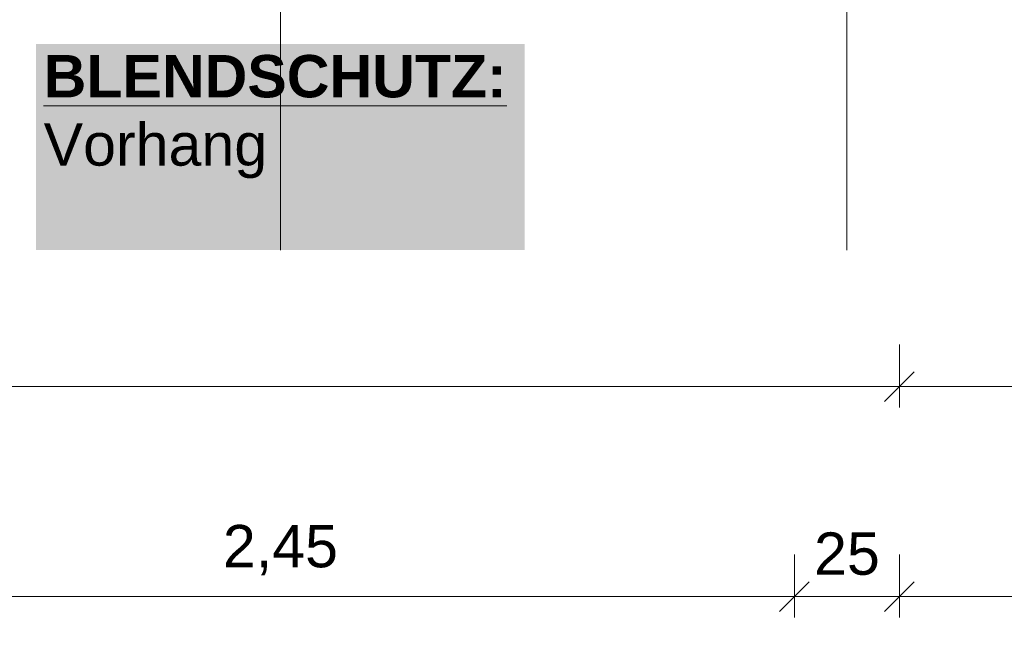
# Model space of a CAD drawing. Header units: metres. Extents: x -49 to 152, y -127 to 99.
# Tile 92 of 177: x -4.67 to -2.32, y -23.88 to -22.4. Entities that reach past the tile are written whole.
import ezdxf

# ---------------------------------------------------------------- set-up
doc = ezdxf.new("R2010")
doc.units = ezdxf.units.M
doc.header["$PDMODE"] = 1
doc.header["$PDSIZE"] = -2
doc.linetypes.add('Raster 01', pattern=[2, 1, -1])
doc.layers.get('0').update_dxf_attribs({"lineweight": 25})
for name, color, linetype, lineweight in [('030_Sonnenschutzarbeiten-BLENDSCHUTZ  Beschriftung', 7, 'Continuous', 5), ('_1.35m (3D)', 7, 'Continuous', 9), ('_OG 3 (2D)', 7, 'Continuous', 9), ('_OG 3 - DS (2D)', 7, 'Continuous', 9), ('Bemaßung-Bemaßung', 7, 'Continuous', 9)]:
    doc.layers.add(name, color=color, linetype=linetype, lineweight=lineweight)
doc.layers.add('AV1-Raster', color=7, linetype='Raster 01', lineweight=9, true_color=0xa6a6a6)
doc.layers.get('0').freeze()
doc.styles.add('Arial', font='arial.ttf')
doc.styles.add('Arial (bold)', font='arialbd.ttf')
doc.dimstyles.new('COE 50', dxfattribs={"dimtxt": 100.872396, "dimasz": 0.001414, "dimexe": 0.001, "dimexo": 0.01, "dimgap": 0.001, "dimtad": 1, "dimdec": 3, "dimtxsty": 'Arial', "dimblk": 'VW_SLASH-3', "dimblk1": 'VW_SLASH-3', "dimblk2": 'VW_SLASH-3', "dimcen": 0, "dimadec": 3, "dimazin": 0, "dimtfac": 0.8, "dimtdec": 3, "dimtix": 1, "dimtmove": 0, "dimatfit": 0, "dimldrblk": 'VW_SLASH-2', "dimfxl": 0.002, "dimfxlon": 1, "dimfrac": 2, "dimtolj": 1, "dimarcsym": 0})

# ---------------------------------------------------------------- blocks, each defined once
blk = doc.blocks.new('Group-4')
at = {"layer": 'AV1-Raster'}
for p, q in [((-4.05, -22.95), (-4.05, 1.35)), ((-2.7, -22.95), (-2.7, 1.35))]:
    blk.add_line(p, q, dxfattribs=at)
blk = doc.blocks.new('1.35m (3D)')
at = {"layer": 'AV1-Raster', "color": 7}
blk.add_blockref('Group-4', (0, 0), dxfattribs=at)
blk = doc.blocks.new('Group-52')
at = {"layer": '030_Sonnenschutzarbeiten-BLENDSCHUTZ  Beschriftung', "color": 6, "linetype": 'Continuous', "transparency": 33554559}
blk.add_solid([(-3.4677, -22.4589), (-4.6323, -22.4589), (-3.4677, -22.95), (-4.6323, -22.95)], dxfattribs=at)
at = {"layer": '030_Sonnenschutzarbeiten-BLENDSCHUTZ  Beschriftung', "insert": (-4.6142, -22.4854), "char_height": 0.100872, "attachment_point": 1, "line_spacing_factor": 0.967016, "style": 'Arial (bold)'}
blk.add_mtext('{\\LBLENDSCHUTZ:}{\\fArial|b0|i0|c0|p0;\\l\\PVorhang}', dxfattribs=at)
blk = doc.blocks.new('OG 3 - DS (2D)')
at = {"layer": '030_Sonnenschutzarbeiten-BLENDSCHUTZ  Beschriftung', "color": 7}
blk.add_blockref('Group-52', (0, 0), dxfattribs=at)
blk = doc.blocks.new('VW_SLASH-3')
at = {"color": 0, "linetype": 'ByBlock', "lineweight": -2, "transparency": 16777216}
blk.add_line((0, 0), (-1, 0), dxfattribs=at)
at = {"color": 0, "linetype": 'Continuous', "lineweight": 15, "transparency": 16777216, "flags": 128}
blk.add_lwpolyline([(0.5, 0.5), (-0.5, -0.5)], dxfattribs=at)
blk = doc.blocks.new('*D459')
at = {"layer": 'Bemaßung-Bemaßung', "color": 0, "linetype": 'Continuous', "lineweight": -2}
for p, q in [((-2.625, -24.175), (-2.625, -24.325)), ((-1.425, -24.175), (-1.425, -24.325)), ((-2.5543, -24.275), (-1.4957, -24.275))]:
    blk.add_line(p, q, dxfattribs=at)
at = {"layer": 'Defpoints', "color": 0}
for p in [(-2.625, -22.275), (-1.425, -22.275), (-1.425, -24.275)]:
    blk.add_point(p, dxfattribs=at)
at = {"layer": 'Bemaßung-Bemaßung', "color": 0, "lineweight": -2, "xscale": 0.070693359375, "yscale": 0.070693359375, "zscale": 0.070693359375, "rotation": 180}
blk.add_blockref('VW_SLASH-3', (-2.625, -24.275), dxfattribs=at)
at = {"layer": 'Bemaßung-Bemaßung', "color": 0, "lineweight": -2, "xscale": 0.070693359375, "yscale": 0.070693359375, "zscale": 0.070693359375}
blk.add_blockref('VW_SLASH-3', (-1.425, -24.275), dxfattribs=at)
at = {"layer": 'Bemaßung-Bemaßung', "color": 0, "insert": (-2.025, -24.1644), "char_height": 0.10087, "attachment_point": 5, "style": 'Arial'}
blk.add_mtext('\\A1;1,20', dxfattribs=at)
blk = doc.blocks.new('VW_SLASH-2')
at = {"color": 0, "linetype": 'ByBlock', "lineweight": -2, "transparency": 16777216}
blk.add_line((0, 0), (-1, 0), dxfattribs=at)
at = {"color": 0, "linetype": 'Continuous', "lineweight": 15, "transparency": 16777216, "flags": 128}
blk.add_lwpolyline([(0.5, 0.5), (-0.5, -0.5)], dxfattribs=at)
blk = doc.blocks.new('*D460')
at = {"layer": 'Bemaßung-Bemaßung', "color": 0, "linetype": 'Continuous', "lineweight": -2}
for p, q in [((-2.775, -24.175), (-2.775, -24.325)), ((-2.625, -24.175), (-2.625, -24.325)), ((-2.8457, -24.275), (-2.9164, -24.275)), ((-2.775, -24.275), (-2.625, -24.275)), ((-2.5543, -24.275), (-2.4836, -24.275))]:
    blk.add_line(p, q, dxfattribs=at)
at = {"layer": 'Defpoints', "color": 0}
for p in [(-2.775, -22.275), (-2.625, -22.275), (-2.625, -24.275)]:
    blk.add_point(p, dxfattribs=at)
at = {"layer": 'Bemaßung-Bemaßung', "color": 0, "lineweight": -2, "xscale": 0.070693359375, "yscale": 0.070693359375, "zscale": 0.070693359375}
blk.add_blockref('VW_SLASH-3', (-2.775, -24.275), dxfattribs=at)
at = {"layer": 'Bemaßung-Bemaßung', "color": 0, "lineweight": -2, "xscale": 0.070693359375, "yscale": 0.070693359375, "zscale": 0.070693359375, "rotation": 180}
blk.add_blockref('VW_SLASH-3', (-2.625, -24.275), dxfattribs=at)
at = {"layer": 'Bemaßung-Bemaßung', "color": 0, "insert": (-2.7, -24.5545), "char_height": 0.10087, "attachment_point": 5, "style": 'Arial'}
blk.add_mtext('\\A1;15', dxfattribs=at)
blk = doc.blocks.new('*D461')
at = {"layer": 'Bemaßung-Bemaßung', "color": 0, "linetype": 'Continuous', "lineweight": -2}
for p, q in [((-3.975, -24.175), (-3.975, -24.325)), ((-2.775, -24.175), (-2.775, -24.325)), ((-3.9043, -24.275), (-2.8457, -24.275))]:
    blk.add_line(p, q, dxfattribs=at)
at = {"layer": 'Defpoints', "color": 0}
for p in [(-3.975, -22.275), (-2.775, -22.275), (-2.775, -24.275)]:
    blk.add_point(p, dxfattribs=at)
at = {"layer": 'Bemaßung-Bemaßung', "color": 0, "lineweight": -2, "xscale": 0.070693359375, "yscale": 0.070693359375, "zscale": 0.070693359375, "rotation": 180}
blk.add_blockref('VW_SLASH-3', (-3.975, -24.275), dxfattribs=at)
at = {"layer": 'Bemaßung-Bemaßung', "color": 0, "lineweight": -2, "xscale": 0.070693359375, "yscale": 0.070693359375, "zscale": 0.070693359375}
blk.add_blockref('VW_SLASH-3', (-2.775, -24.275), dxfattribs=at)
at = {"layer": 'Bemaßung-Bemaßung', "color": 0, "insert": (-3.375, -24.1644), "char_height": 0.10087, "attachment_point": 5, "style": 'Arial'}
blk.add_mtext('\\A1;1,20', dxfattribs=at)
blk = doc.blocks.new('*D462')
at = {"layer": 'Bemaßung-Bemaßung', "color": 0, "linetype": 'Continuous', "lineweight": -2}
for p, q in [((-4.125, -24.175), (-4.125, -24.325)), ((-3.975, -24.175), (-3.975, -24.325)), ((-4.1957, -24.275), (-4.2664, -24.275)), ((-4.125, -24.275), (-3.975, -24.275)), ((-3.9043, -24.275), (-3.8336, -24.275))]:
    blk.add_line(p, q, dxfattribs=at)
at = {"layer": 'Defpoints', "color": 0}
for p in [(-4.125, -22.275), (-3.975, -22.275), (-3.975, -24.275)]:
    blk.add_point(p, dxfattribs=at)
at = {"layer": 'Bemaßung-Bemaßung', "color": 0, "lineweight": -2, "xscale": 0.070693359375, "yscale": 0.070693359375, "zscale": 0.070693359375}
blk.add_blockref('VW_SLASH-3', (-4.125, -24.275), dxfattribs=at)
at = {"layer": 'Bemaßung-Bemaßung', "color": 0, "lineweight": -2, "xscale": 0.070693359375, "yscale": 0.070693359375, "zscale": 0.070693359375, "rotation": 180}
blk.add_blockref('VW_SLASH-3', (-3.975, -24.275), dxfattribs=at)
at = {"layer": 'Bemaßung-Bemaßung', "color": 0, "insert": (-4.05, -24.5545), "char_height": 0.10087, "attachment_point": 5, "style": 'Arial'}
blk.add_mtext('\\A1;15', dxfattribs=at)
blk = doc.blocks.new('*D463')
at = {"layer": 'Bemaßung-Bemaßung', "color": 0, "linetype": 'Continuous', "lineweight": -2}
for p, q in [((-5.325, -24.175), (-5.325, -24.325)), ((-4.125, -24.175), (-4.125, -24.325)), ((-5.2543, -24.275), (-4.1957, -24.275))]:
    blk.add_line(p, q, dxfattribs=at)
at = {"layer": 'Defpoints', "color": 0}
for p in [(-5.325, -22.275), (-4.125, -22.275), (-4.125, -24.275)]:
    blk.add_point(p, dxfattribs=at)
at = {"layer": 'Bemaßung-Bemaßung', "color": 0, "lineweight": -2, "xscale": 0.070693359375, "yscale": 0.070693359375, "zscale": 0.070693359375, "rotation": 180}
blk.add_blockref('VW_SLASH-3', (-5.325, -24.275), dxfattribs=at)
at = {"layer": 'Bemaßung-Bemaßung', "color": 0, "lineweight": -2, "xscale": 0.070693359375, "yscale": 0.070693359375, "zscale": 0.070693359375}
blk.add_blockref('VW_SLASH-3', (-4.125, -24.275), dxfattribs=at)
at = {"layer": 'Bemaßung-Bemaßung', "color": 0, "insert": (-4.725, -24.1644), "char_height": 0.10087, "attachment_point": 5, "style": 'Arial'}
blk.add_mtext('\\A1;1,20', dxfattribs=at)
blk = doc.blocks.new('*D544')
at = {"layer": 'Bemaßung-Bemaßung', "color": 0, "lineweight": -2}
for p, q in [((-5.275, -23.675), (-5.275, -23.825)), ((-2.825, -23.675), (-2.825, -23.825)), ((-2.8957, -23.775), (-5.2043, -23.775))]:
    blk.add_line(p, q, dxfattribs=at)
at = {"layer": 'Defpoints', "color": 0}
for p in [(-5.275, -21.475), (-2.825, -21.475), (-5.275, -23.775)]:
    blk.add_point(p, dxfattribs=at)
at = {"layer": 'Bemaßung-Bemaßung', "color": 0, "lineweight": -2, "xscale": 0.070693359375, "yscale": 0.070693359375, "zscale": 0.070693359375, "rotation": 180}
blk.add_blockref('VW_SLASH-3', (-5.275, -23.775), dxfattribs=at)
at = {"layer": 'Bemaßung-Bemaßung', "color": 0, "lineweight": -2, "xscale": 0.070693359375, "yscale": 0.070693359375, "zscale": 0.070693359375}
blk.add_blockref('VW_SLASH-3', (-2.825, -23.775), dxfattribs=at)
at = {"layer": 'Bemaßung-Bemaßung', "color": 0, "insert": (-4.05, -23.6644), "char_height": 0.10087, "attachment_point": 5, "style": 'Arial'}
blk.add_mtext('\\A1;2,45', dxfattribs=at)
blk = doc.blocks.new('*D545')
at = {"layer": 'Bemaßung-Bemaßung', "color": 0, "lineweight": -2}
for p, q in [((-2.825, -23.675), (-2.825, -23.825)), ((-2.575, -23.675), (-2.575, -23.825)), ((-2.6457, -23.775), (-2.7543, -23.775))]:
    blk.add_line(p, q, dxfattribs=at)
at = {"layer": 'Defpoints', "color": 0}
for p in [(-2.825, -21.475), (-2.575, -21.475), (-2.825, -23.775)]:
    blk.add_point(p, dxfattribs=at)
at = {"layer": 'Bemaßung-Bemaßung', "color": 0, "lineweight": -2, "xscale": 0.070693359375, "yscale": 0.070693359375, "zscale": 0.070693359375, "rotation": 180}
blk.add_blockref('VW_SLASH-3', (-2.825, -23.775), dxfattribs=at)
at = {"layer": 'Bemaßung-Bemaßung', "color": 0, "lineweight": -2, "xscale": 0.070693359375, "yscale": 0.070693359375, "zscale": 0.070693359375}
blk.add_blockref('VW_SLASH-3', (-2.575, -23.775), dxfattribs=at)
at = {"layer": 'Bemaßung-Bemaßung', "color": 0, "insert": (-2.7, -23.6735), "char_height": 0.10087, "attachment_point": 5, "style": 'Arial'}
blk.add_mtext('\\A1;25', dxfattribs=at)
blk = doc.blocks.new('*D546')
at = {"layer": 'Bemaßung-Bemaßung', "color": 0, "lineweight": -2}
for p, q in [((-2.575, -23.675), (-2.575, -23.825)), ((-0.125, -23.675), (-0.125, -23.825)), ((-0.1957, -23.775), (-2.5043, -23.775))]:
    blk.add_line(p, q, dxfattribs=at)
at = {"layer": 'Defpoints', "color": 0}
for p in [(-2.575, -21.475), (-0.125, -21.725), (-2.575, -23.775)]:
    blk.add_point(p, dxfattribs=at)
at = {"layer": 'Bemaßung-Bemaßung', "color": 0, "lineweight": -2, "xscale": 0.070693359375, "yscale": 0.070693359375, "zscale": 0.070693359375, "rotation": 180}
blk.add_blockref('VW_SLASH-3', (-2.575, -23.775), dxfattribs=at)
at = {"layer": 'Bemaßung-Bemaßung', "color": 0, "lineweight": -2, "xscale": 0.070693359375, "yscale": 0.070693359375, "zscale": 0.070693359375}
blk.add_blockref('VW_SLASH-3', (-0.125, -23.775), dxfattribs=at)
at = {"layer": 'Bemaßung-Bemaßung', "color": 0, "insert": (-1.35, -23.6644), "char_height": 0.10087, "attachment_point": 5, "style": 'Arial'}
blk.add_mtext('\\A1;2,45', dxfattribs=at)
blk = doc.blocks.new('*D745')
at = {"layer": 'Bemaßung-Bemaßung', "color": 0, "linetype": 'Continuous', "lineweight": -2}
for p, q in [((-7.975, -23.175), (-7.975, -23.325)), ((-2.575, -23.175), (-2.575, -23.325)), ((-2.6457, -23.275), (-7.9043, -23.275))]:
    blk.add_line(p, q, dxfattribs=at)
at = {"layer": 'Defpoints', "color": 0}
for p in [(-7.975, -21.475), (-2.575, -21.475), (-7.975, -23.275)]:
    blk.add_point(p, dxfattribs=at)
at = {"layer": 'Bemaßung-Bemaßung', "color": 0, "lineweight": -2, "xscale": 0.070693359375, "yscale": 0.070693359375, "zscale": 0.070693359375, "rotation": 180}
blk.add_blockref('VW_SLASH-3', (-7.975, -23.275), dxfattribs=at)
at = {"layer": 'Bemaßung-Bemaßung', "color": 0, "lineweight": -2, "xscale": 0.070693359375, "yscale": 0.070693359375, "zscale": 0.070693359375}
blk.add_blockref('VW_SLASH-3', (-2.575, -23.275), dxfattribs=at)
at = {"layer": 'Bemaßung-Bemaßung', "color": 0, "insert": (-5.275, -23.1644), "char_height": 0.10087, "attachment_point": 5, "style": 'Arial'}
blk.add_mtext('\\A1;5,40', dxfattribs=at)
blk = doc.blocks.new('*D746')
at = {"layer": 'Bemaßung-Bemaßung', "color": 0, "linetype": 'Continuous', "lineweight": -2}
for p, q in [((-2.575, -23.175), (-2.575, -23.325)), ((-0.21, -23.175), (-0.21, -23.325)), ((-0.2807, -23.275), (-2.5043, -23.275))]:
    blk.add_line(p, q, dxfattribs=at)
at = {"layer": 'Defpoints', "color": 0}
for p in [(-0.21, -21.39), (-2.575, -21.475), (-2.575, -23.275)]:
    blk.add_point(p, dxfattribs=at)
at = {"layer": 'Bemaßung-Bemaßung', "color": 0, "lineweight": -2, "xscale": 0.070693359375, "yscale": 0.070693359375, "zscale": 0.070693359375, "rotation": 180}
blk.add_blockref('VW_SLASH-3', (-2.575, -23.275), dxfattribs=at)
at = {"layer": 'Bemaßung-Bemaßung', "color": 0, "lineweight": -2, "xscale": 0.070693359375, "yscale": 0.070693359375, "zscale": 0.070693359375}
blk.add_blockref('VW_SLASH-3', (-0.21, -23.275), dxfattribs=at)
at = {"layer": 'Bemaßung-Bemaßung', "color": 0, "insert": (-1.3925, -23.1476), "char_height": 0.100872, "attachment_point": 5, "style": 'Arial'}
blk.add_mtext('\\A1;2,36\\S5^ ;', dxfattribs=at)
blk = doc.blocks.new('OG 3 (2D)')
at = {"layer": 'Bemaßung-Bemaßung', "linetype": 'Continuous'}
for base, p1, p2, text, override, picture, middle in [((-2.575, -23.275), (-0.21, -21.39), (-2.575, -21.475), '2,36\\S5^ ;', {"dimtxt": 0.100872, "dimasz": 0.070693, "dimexe": 0.05, "dimgap": 0.05, "dimpost": '<>', "dimtxsty": 'Arial', "dimtmove": 2, "dimfxl": 0.1}, '*D746', (-1.3925, -23.1476)), ((-7.975, -23.275), (-2.575, -21.475), (-7.975, -21.475), '5,40', {"dimtxt": 0.100872, "dimasz": 0.070693, "dimexe": 0.05, "dimgap": 0.05, "dimpost": '<>', "dimtxsty": 'Arial', "dimtmove": 2, "dimfxl": 0.1}, '*D745', (-5.275, -23.1644)), ((-4.125, -24.275), (-5.325, -22.275), (-4.125, -22.275), '1,20', {"dimtxt": 0.100872, "dimasz": 0.070693, "dimexe": 0.05, "dimgap": 0.05, "dimpost": '<>', "dimtxsty": 'Arial', "dimtmove": 2, "dimfxl": 0.1}, '*D463', (-4.725, -24.1644)), ((-3.975, -24.275), (-4.125, -22.275), (-3.975, -22.275), '15', {"dimtxt": 0.100872, "dimasz": 0.070693, "dimexe": 0.05, "dimgap": 0.05, "dimpost": '<>', "dimtxsty": 'Arial', "dimtix": 0, "dimtmove": 2, "dimfxl": 0.1}, '*D462', (-4.05, -24.5545)), ((-2.775, -24.275), (-3.975, -22.275), (-2.775, -22.275), '1,20', {"dimtxt": 0.100872, "dimasz": 0.070693, "dimexe": 0.05, "dimgap": 0.05, "dimpost": '<>', "dimtxsty": 'Arial', "dimtmove": 2, "dimfxl": 0.1}, '*D461', (-3.375, -24.1644)), ((-2.625, -24.275), (-2.775, -22.275), (-2.625, -22.275), '15', {"dimtxt": 0.100872, "dimasz": 0.070693, "dimexe": 0.05, "dimgap": 0.05, "dimpost": '<>', "dimtxsty": 'Arial', "dimtix": 0, "dimtmove": 2, "dimfxl": 0.1}, '*D460', (-2.7, -24.5545)), ((-1.425, -24.275), (-2.625, -22.275), (-1.425, -22.275), '1,20', {"dimtxt": 0.100872, "dimasz": 0.070693, "dimexe": 0.05, "dimgap": 0.05, "dimpost": '<>', "dimtxsty": 'Arial', "dimtmove": 2, "dimfxl": 0.1}, '*D459', (-2.025, -24.1644))]:
    dim = blk.add_linear_dim(base=base, p1=p1, p2=p2, text=text, dimstyle='COE 50', override=override, dxfattribs=at)
    dim.commit()
    dim.dimension.update_dxf_attribs({"geometry": picture, "text_midpoint": middle})
at = {"layer": 'Bemaßung-Bemaßung'}
for base, p1, p2, text, picture, middle in [((-5.275, -23.775), (-2.825, -21.475), (-5.275, -21.475), '2,45', '*D544', (-4.05, -23.6644)), ((-2.825, -23.775), (-2.575, -21.475), (-2.825, -21.475), '25', '*D545', (-2.7, -23.6735)), ((-2.575, -23.775), (-0.125, -21.725), (-2.575, -21.475), '2,45', '*D546', (-1.35, -23.6644))]:
    dim = blk.add_linear_dim(base=base, p1=p1, p2=p2, text=text, dimstyle='COE 50', override={"dimtxt": 0.100872, "dimasz": 0.070693, "dimexe": 0.05, "dimgap": 0.05, "dimpost": '<>', "dimtxsty": 'Arial', "dimtmove": 2, "dimfxl": 0.1}, dxfattribs=at)
    dim.commit()
    dim.dimension.update_dxf_attribs({"geometry": picture, "text_midpoint": middle})

msp = doc.modelspace()

# ---------------------------------------------------------------- block references
at = {"layer": '_1.35m (3D)'}
msp.add_blockref('1.35m (3D)', (0, 0), dxfattribs=at)

# ---------------------------------------------------------------- next in the draw order: block references
at = {"layer": '_OG 3 - DS (2D)'}
msp.add_blockref('OG 3 - DS (2D)', (0, 0), dxfattribs=at)

# ---------------------------------------------------------------- next in the draw order: block references
at = {"layer": '_OG 3 (2D)'}
msp.add_blockref('OG 3 (2D)', (0, 0), dxfattribs=at)

doc.saveas('drawing.dxf')
